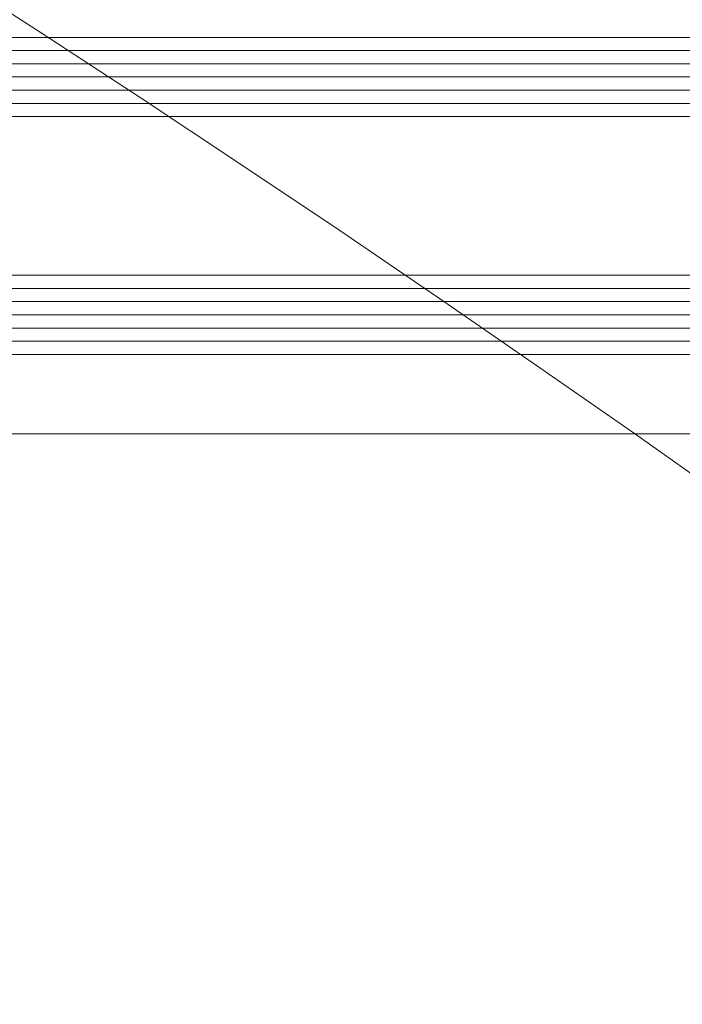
# Model space of a CAD drawing. Header units: millimetres. Extents: x -226731 to 126254, y -16359 to 60195.
# Tile 164 of 256: x -159209 to -159159, y 20906 to 20980. Entities that reach past the tile are written whole.
import ezdxf

# ---------------------------------------------------------------- set-up
doc = ezdxf.new("R2010")
doc.units = ezdxf.units.MM
doc.header["$LTSCALE"] = 0.1
doc.header["$MEASUREMENT"] = 0
for name, color, linetype, lineweight in [('0_CCE_ FF_SIDE WALL SPRINKLER', 6, 'Continuous', 0), ('3_Hatch', 8, 'Continuous', 0), ('4. Glass', 140, 'Continuous', 15), ('SPRINKLER COVERAGE AREA', 1, 'Continuous', 9)]:
    doc.layers.add(name, color=color, linetype=linetype, lineweight=lineweight)
doc.layers.add('DRY WALL LINE', color=1, linetype='Continuous')
doc.layers.add('FIRE FIGHTING SERVICES', color=5, linetype='Continuous')

# ---------------------------------------------------------------- blocks, each defined once
blk = doc.blocks.new('*U435')
at = {"layer": '3_Hatch', "color": 8}
for p, q in [((-29.55627525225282, 30.00685215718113), (-100, 30.00685215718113)), ((-100, 22.99999530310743, 0.00234495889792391), (-7.482767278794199, 22.99999526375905)), ((-100, 21.99999530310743, 0.002344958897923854), (-7.482767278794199, 21.99999526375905)), ((-100, 20.99999530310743, 0.002344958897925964), (-7.482767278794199, 20.99999526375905)), ((-100, 19.99999530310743, 0.002344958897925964), (-7.482767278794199, 19.99999526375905)), ((-100, 18.99999530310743, 0.002344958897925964), (-7.482767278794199, 18.99999526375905)), ((-100, 5.000000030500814, 0.002344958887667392), (-7.482767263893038, 4.999999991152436)), ((-100, 4.000000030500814, 0.002344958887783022), (-7.482767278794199, 3.999999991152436)), ((-100, 3.000000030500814, 0.002344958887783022), (-7.482767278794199, 2.999999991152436)), ((-100, 2.000000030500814, 0.002344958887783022), (-7.482767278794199, 1.999999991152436)), ((-100, 1.000000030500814, 0.002344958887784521), (-7.482767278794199, 0.9999999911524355))]:
    blk.add_line(p, q, dxfattribs=at)
at = {"layer": '4. Glass', "color": 8, "elevation": 0.003052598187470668}
for points in [[(-8.482767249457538, 23.99999526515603), (-100, 23.99999530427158)], [(-100, 17.99999530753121), (-8.482767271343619, 17.99999527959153), (-7.482767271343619, 18.99999527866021), (-7.482767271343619, 22.99999527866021), (-8.482767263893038, 23.99999527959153)], [(-8.4827672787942, 6.984919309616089e-09), (-7.482767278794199, 1.000000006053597), (-7.482767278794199, 5.000000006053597), (-8.482767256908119, 5.999999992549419), (-100, 6.000000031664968)], [(-100, 3.166496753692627e-08), (-8.4827672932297, -7.450580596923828e-09)]]:
    blk.add_lwpolyline(points, dxfattribs=at)
blk = doc.blocks.new('A$C2AD535C3')
at = {"layer": 'SPRINKLER COVERAGE AREA', "color": 1}
blk.add_circle((-3.056754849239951e-12, -4.617106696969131e-12), 2500, dxfattribs=at)
blk = doc.blocks.new('G$C3584CA52')
at = {"layer": '0_CCE_ FF_SIDE WALL SPRINKLER', "color": 240, "xscale": -0.6, "yscale": 0.6, "zscale": 0.6}
blk.add_blockref('A$C2AD535C3', (2995.192064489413, -1499.999999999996), dxfattribs=at)

msp = doc.modelspace()

# ---------------------------------------------------------------- block references
at = {"layer": 'DRY WALL LINE', "color": 8, "linetype": 'Continuous', "xscale": -1, "rotation": 180}
msp.add_blockref('*U435', (-159121.9469638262, 20978.95285302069), dxfattribs=at)
at = {"layer": 'FIRE FIGHTING SERVICES'}
msp.add_blockref('G$C3584CA52', (-163018.3320608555, 21220.5), dxfattribs=at)

doc.saveas('drawing.dxf')
